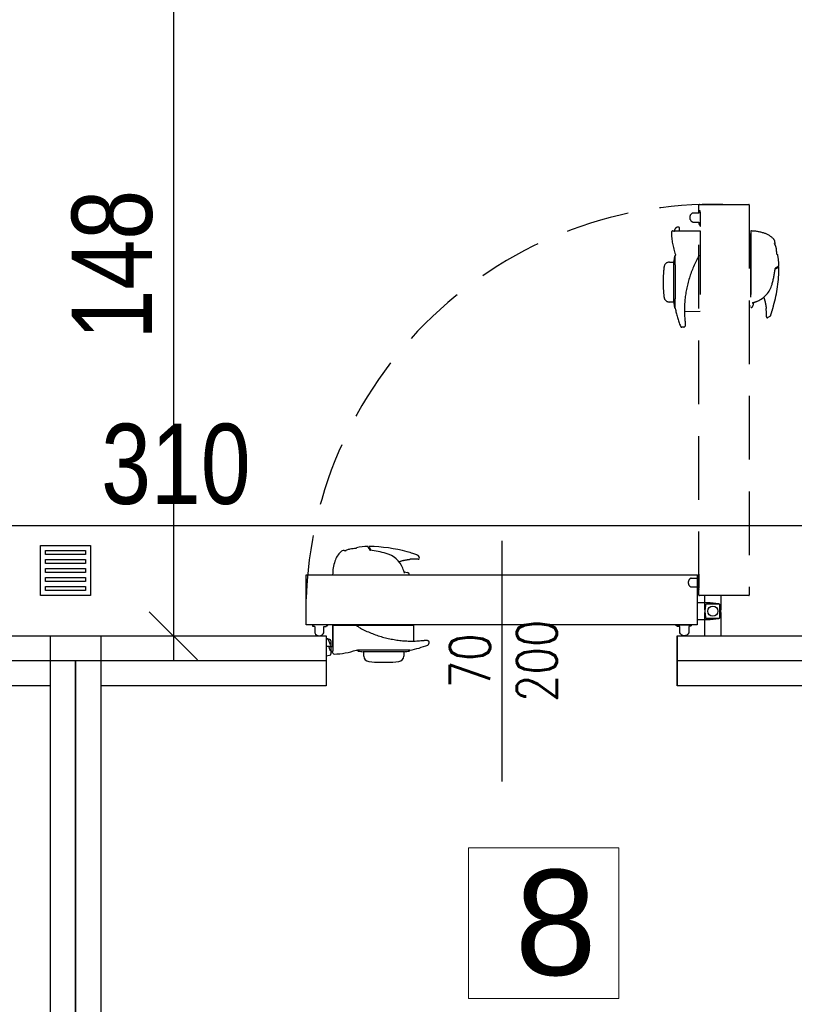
# Model space of a CAD drawing. Header units: centimetres. Extents: x 4120 to 19220, y -7417 to 180.
# Tile 15 of 223: x 9081 to 9236, y -4540 to -4344. Entities that reach past the tile are written whole.
import ezdxf

# ---------------------------------------------------------------- set-up
doc = ezdxf.new("R2010")
doc.units = ezdxf.units.CM
doc.linetypes.add('DASHED', pattern=[19.05, 12.7, -6.35])
for name, color, linetype in [('A_opisy', 7, 'Continuous'), ('A_Wymiary wewnętrzne', 8, 'Continuous'), ('Komory', 8, 'Continuous'), ('URZĄDZENIA SANITARNE', 6, 'Continuous')]:
    doc.layers.add(name, color=color, linetype=linetype)
doc.styles.add('Arial', font='arial.ttf', dxfattribs={"height": 25})
doc.styles.add('Incold_std', font='romans.shx', dxfattribs={"width": 0.8})
doc.styles.add('marcin', font='arial.ttf', dxfattribs={"width": 0.8, "height": 16})
doc.linetypes.add('BATTING', pattern='A,0.0001,-0.1,[134,ltypeshp.shx,S=0.1,R=0,X=-0.1,Y=0],-0.2,[134,ltypeshp.shx,S=0.1,R=180,X=0.1,Y=0],-0.1', length=0.4001)
doc.dimstyles.new('WYM A PROJEKT', dxfattribs={"dimscale": 2, "dimtxt": 16, "dimasz": 0.8, "dimexe": 6, "dimexo": 30, "dimgap": 2, "dimtad": 1, "dimdec": 0, "dimzin": 9, "dimdsep": 46, "dimtxsty": 'marcin', "dimblk": 'WW', "dimcen": 0, "dimdle": 6, "dimse1": 1, "dimse2": 1, "dimclrt": 7, "dimadec": 0, "dimazin": 0, "dimtfac": 1, "dimtdec": 0, "dimtix": 1, "dimtmove": 2, "dimatfit": 3, "dimldrblk": 'WW', "dimfxl": 1, "dimtolj": 1, "dimtzin": 0, "dimarcsym": 0})

# ---------------------------------------------------------------- blocks, each defined once
blk = doc.blocks.new('Rectangular Floor Drain 13')
at = {"layer": 'URZĄDZENIA SANITARNE', "color": 8}
for points in [[(-5, 5), (5, 5), (5, -5), (-5, -5)], [(-4, 4), (4, 4), (4, 3.2), (-4, 3.2)], [(-4, 2.2), (4, 2.2), (4, 1.4), (-4, 1.4)], [(-4, 0.4), (4, 0.4), (4, -0.4), (-4, -0.4)], [(-4, -1.4), (4, -1.4), (4, -2.2), (-4, -2.2)], [(-4, -3.2), (4, -3.2), (4, -4), (-4, -4)]]:
    blk.add_lwpolyline(points, close=True, dxfattribs=at)
blk = doc.blocks.new('WW')
at = {"color": 80, "ltscale": 2}
blk.add_line((3, 3), (-3, -3), dxfattribs=at)
at = {"ltscale": 2}
for p, q in [((0, -3), (0, 3)), ((-3, 0), (3, 0))]:
    blk.add_line(p, q, dxfattribs=at)
blk = doc.blocks.new('*D2139')
at = {"layer": 'A_Wymiary wewnętrzne', "color": 0, "lineweight": -2}
blk.add_line((9112.08, -4320.33), (9112.08, -4465.13), dxfattribs=at)
at = {"layer": 'Defpoints', "color": 0}
for p in [(9142.08, -4318.73), (9112.08, -4466.73), (9115.08, -4466.73)]:
    blk.add_point(p, dxfattribs=at)
at = {"layer": 'A_Wymiary wewnętrzne', "color": 0, "lineweight": -2, "xscale": 1.6, "yscale": 1.6, "zscale": 1.6}
for p, rotation in [((9112.08, -4318.73), 90), ((9112.08, -4466.73), 270)]:
    blk.add_blockref('WW', p, dxfattribs=dict(at, rotation=rotation))
at = {"layer": 'A_Wymiary wewnętrzne', "color": 7, "insert": (9099.91, -4392.73), "char_height": 16, "attachment_point": 5, "rotation": 90, "style": 'marcin'}
blk.add_mtext('\\A1;148', dxfattribs=at)
blk = doc.blocks.new('*D2140')
at = {"layer": 'A_Wymiary wewnętrzne', "color": 0, "lineweight": -2}
blk.add_line((8959.18, -4444.73), (9265.98, -4444.73), dxfattribs=at)
at = {"layer": 'Defpoints', "color": 0}
for p in [(9267.58, -4444.73), (8957.58, -4466.73), (9267.58, -4466.73)]:
    blk.add_point(p, dxfattribs=at)
at = {"layer": 'A_Wymiary wewnętrzne', "color": 0, "lineweight": -2, "xscale": 1.6, "yscale": 1.6, "zscale": 1.6, "rotation": 180}
blk.add_blockref('WW', (8957.58, -4444.73), dxfattribs=at)
at = {"layer": 'A_Wymiary wewnętrzne', "color": 0, "lineweight": -2, "xscale": 1.6, "yscale": 1.6, "zscale": 1.6}
blk.add_blockref('WW', (9267.58, -4444.73), dxfattribs=at)
at = {"layer": 'A_Wymiary wewnętrzne', "color": 7, "insert": (9112.58, -4432.56), "char_height": 16, "attachment_point": 5, "style": 'marcin'}
blk.add_mtext('\\A1;310', dxfattribs=at)
blk = doc.blocks.new('*D2143')
at = {"layer": 'A_Wymiary wewnętrzne', "color": 0, "lineweight": -2}
blk.add_line((9243.58, -4478.33), (9243.58, -4655.13), dxfattribs=at)
at = {"layer": 'Defpoints', "color": 0}
for p in [(9257.58, -4476.73), (9243.58, -4656.73), (9257.58, -4656.73)]:
    blk.add_point(p, dxfattribs=at)
at = {"layer": 'A_Wymiary wewnętrzne', "color": 0, "lineweight": -2, "xscale": 1.6, "yscale": 1.6, "zscale": 1.6}
for p, rotation in [((9243.58, -4476.73), 90), ((9243.58, -4656.73), 270)]:
    blk.add_blockref('WW', p, dxfattribs=dict(at, rotation=rotation))
at = {"layer": 'A_Wymiary wewnętrzne', "color": 7, "insert": (9231.41, -4566.73), "char_height": 16, "attachment_point": 5, "rotation": 90, "style": 'marcin'}
blk.add_mtext('\\A1;180', dxfattribs=at)

msp = doc.modelspace()

# ---------------------------------------------------------------- linework, layer by layer
at = {"layer": 'A_opisy', "lineweight": 18}
msp.add_lwpolyline([(9170.93, -4509.05), (9200.93, -4509.05), (9200.93, -4539.05), (9170.93, -4539.05), (9170.93, -4509.05)], dxfattribs=at)
at = {"layer": 'Komory', "color": 8, "linetype": 'DASHED'}
for p, q in [((9211.72, -4386), (9211.92, -4386)), ((9211.92, -4386), (9211.92, -4386.05)), ((9211.92, -4386.05), (9211.93, -4386.05)), ((9211.93, -4386.05), (9211.95, -4386.05)), ((9211.95, -4386.05), (9211.97, -4386.05)), ((9211.97, -4386.05), (9212, -4386.05)), ((9212, -4386.05), (9212.02, -4386.05)), ((9217.17, -4386.02), (9212.02, -4386.05)), ((9212.96, -4385.32), (9212.96, -4386.05)), ((9213.02, -4386.01), (9217.17, -4386.01)), ((9213.02, -4386.01), (9213.02, -4386.05)), ((9217.17, -4386.01), (9217.17, -4402.1)), ((9227.24, -4386.01), (9227.24, -4401.31)), ((9227.22, -4386.51), (9227.22, -4400.94)), ((9227.22, -4386.51), (9227.24, -4386.51)), ((9232.07, -4388.28), (9232.07, -4388.71)), ((9211.9, -4400.3), (9211.9, -4392.1)), ((9212.15, -4391.02), (9212.18, -4391.02)), ((9212.18, -4391.01), (9212.18, -4390.98)), ((9212.18, -4390.98), (9212.18, -4390.98)), ((9212.18, -4391.05), (9212.18, -4391.01)), ((9212.18, -4391.1), (9212.18, -4391.05)), ((9212.18, -4391.18), (9212.18, -4391.1)), ((9212.18, -4391.27), (9212.18, -4391.18)), ((9212.18, -4391.37), (9212.18, -4391.27)), ((9212.18, -4391.49), (9212.18, -4391.37)), ((9212.19, -4391.62), (9212.18, -4391.49)), ((9212.19, -4391.77), (9212.19, -4391.62)), ((9212.19, -4391.94), (9212.19, -4391.77)), ((9212.19, -4392.11), (9212.19, -4391.94)), ((9212.2, -4392.3), (9212.19, -4392.11)), ((9216.34, -4392.04), (9216.21, -4392.31)), ((9216.48, -4391.77), (9216.34, -4392.04)), ((9216.58, -4391.58), (9216.48, -4391.77)), ((9216.6, -4391.54), (9216.58, -4391.58)), ((9216.63, -4391.49), (9216.6, -4391.54)), ((9216.64, -4391.47), (9216.63, -4391.49)), ((9216.75, -4391.29), (9216.64, -4391.47)), ((9216.75, -4391.29), (9216.84, -4391.14)), ((9216.84, -4391.14), (9216.93, -4390.99)), ((9216.93, -4390.99), (9217, -4390.87)), ((9217, -4390.87), (9217.06, -4390.75)), ((9211.02, -4392.22), (9211.9, -4392.2)), ((9212.2, -4392.5), (9212.2, -4392.3)), ((9212.2, -4392.7), (9212.2, -4392.5)), ((9212.21, -4392.91), (9212.2, -4392.7)), ((9212.21, -4393.13), (9212.21, -4392.91)), ((9212.21, -4393.36), (9212.21, -4393.13)), ((9212.21, -4393.61), (9212.21, -4393.36)), ((9212.22, -4393.87), (9212.21, -4393.61)), ((9212.22, -4394.14), (9212.22, -4393.87)), ((9215.49, -4393.97), (9215.38, -4394.25)), ((9215.6, -4393.69), (9215.49, -4393.97)), ((9215.71, -4393.41), (9215.6, -4393.69)), ((9215.83, -4393.13), (9215.71, -4393.41)), ((9215.95, -4392.86), (9215.83, -4393.13)), ((9216.08, -4392.58), (9215.95, -4392.86)), ((9216.21, -4392.31), (9216.08, -4392.58)), ((9232.65, -4393.33), (9232.11, -4393.64)), ((9232.8, -4393.24), (9232.65, -4393.33)), ((9209.78, -4395.55), (9209.78, -4396.85)), ((9212.22, -4394.41), (9212.22, -4394.14)), ((9212.22, -4394.69), (9212.22, -4394.41)), ((9212.22, -4394.97), (9212.22, -4394.69)), ((9212.22, -4395.26), (9212.22, -4394.97)), ((9212.22, -4395.55), (9212.22, -4395.26)), ((9212.22, -4395.84), (9212.22, -4395.55)), ((9212.22, -4396.13), (9212.22, -4395.84)), ((9214.83, -4395.95), (9214.75, -4396.24)), ((9214.91, -4395.66), (9214.83, -4395.95)), ((9215, -4395.38), (9214.91, -4395.66)), ((9215.09, -4395.1), (9215, -4395.38)), ((9215.18, -4394.81), (9215.09, -4395.1)), ((9215.28, -4394.53), (9215.18, -4394.81)), ((9215.38, -4394.25), (9215.28, -4394.53)), ((9212.22, -4396.43), (9212.22, -4396.13)), ((9212.22, -4396.72), (9212.22, -4396.43)), ((9212.22, -4397.01), (9212.22, -4396.72)), ((9212.22, -4397.3), (9212.22, -4397.01)), ((9212.22, -4397.58), (9212.22, -4397.3)), ((9212.22, -4397.87), (9212.22, -4397.58)), ((9212.22, -4398.14), (9212.22, -4397.87)), ((9214.36, -4397.95), (9214.31, -4398.24)), ((9214.42, -4397.67), (9214.36, -4397.95)), ((9214.48, -4397.38), (9214.42, -4397.67)), ((9214.54, -4397.09), (9214.48, -4397.38)), ((9214.61, -4396.81), (9214.54, -4397.09)), ((9214.68, -4396.52), (9214.61, -4396.81)), ((9214.75, -4396.24), (9214.68, -4396.52)), ((9212.2, -4399.64), (9212.21, -4399.41)), ((9212.2, -4399.85), (9212.2, -4399.64)), ((9212.2, -4400.06), (9212.2, -4399.85)), ((9212.21, -4398.67), (9212.22, -4398.41)), ((9212.21, -4398.93), (9212.21, -4398.67)), ((9212.21, -4399.17), (9212.21, -4398.93)), ((9212.21, -4399.41), (9212.21, -4399.17)), ((9212.22, -4398.41), (9212.22, -4398.14)), ((9214.09, -4399.95), (9214.07, -4400.24)), ((9214.12, -4399.67), (9214.09, -4399.95)), ((9214.15, -4399.38), (9214.12, -4399.67)), ((9214.18, -4399.1), (9214.15, -4399.38)), ((9214.22, -4398.81), (9214.18, -4399.1)), ((9214.27, -4398.53), (9214.22, -4398.81)), ((9214.31, -4398.24), (9214.27, -4398.53)), ((9211.9, -4400.2), (9211.02, -4400.18)), ((9212.18, -4401.38), (9212.15, -4401.38)), ((9212.18, -4401.01), (9212.19, -4400.88)), ((9212.18, -4401.11), (9212.18, -4401.01)), ((9212.18, -4401.2), (9212.18, -4401.11)), ((9212.18, -4401.28), (9212.18, -4401.2)), ((9212.18, -4401.34), (9212.18, -4401.28)), ((9212.18, -4401.39), (9212.18, -4401.34)), ((9212.18, -4401.41), (9212.18, -4401.39)), ((9212.18, -4401.42), (9212.18, -4401.41)), ((9212.18, -4401.42), (9212.18, -4401.42)), ((9212.19, -4400.43), (9212.2, -4400.25)), ((9212.19, -4400.59), (9212.19, -4400.43)), ((9212.19, -4400.75), (9212.19, -4400.59)), ((9212.19, -4400.88), (9212.19, -4400.75)), ((9212.2, -4400.25), (9212.2, -4400.06)), ((9214.02, -4401.37), (9214.01, -4401.66)), ((9214.01, -4401.66), (9214.01, -4401.94)), ((9214.01, -4401.94), (9214.02, -4402.22)), ((9214.04, -4400.81), (9214.02, -4401.09)), ((9214.02, -4401.09), (9214.02, -4401.37)), ((9214.05, -4400.52), (9214.04, -4400.81)), ((9214.07, -4400.24), (9214.05, -4400.52)), ((9227.22, -4400.94), (9227.24, -4400.93)), ((9227.24, -4401.31), (9227.36, -4401.28)), ((9227.79, -4400.27), (9227.67, -4400.96)), ((9217.17, -4402.1), (9214.02, -4402.13)), ((9214.02, -4402.22), (9214.03, -4402.5)), ((9214.03, -4402.5), (9214.04, -4402.78)), ((9214.04, -4402.78), (9214.06, -4403.06)), ((9214.06, -4403.06), (9214.08, -4403.33)), ((9214.08, -4403.33), (9214.1, -4403.61)), ((9214.1, -4403.61), (9214.1, -4403.64)), ((9214.1, -4403.64), (9214.11, -4403.72)), ((9214.11, -4403.72), (9214.12, -4403.82)), ((9214.12, -4403.82), (9214.13, -4403.91)), ((9214.13, -4403.91), (9214.14, -4403.99)), ((9231.04, -4403.05), (9230.65, -4403.27)), ((9213.91, -4405.2), (9213.51, -4405.2)), ((9213.98, -4405.17), (9213.97, -4405.17)), ((9213.97, -4405.17), (9213.97, -4405.17)), ((9213.99, -4405.16), (9213.98, -4405.17)), ((9214, -4405.15), (9213.99, -4405.16)), ((9214.02, -4405.14), (9214, -4405.15)), ((9214.04, -4405.12), (9214.02, -4405.14)), ((9214.06, -4405.1), (9214.04, -4405.12)), ((9214.09, -4405.07), (9214.06, -4405.1)), ((9214.1, -4405.06), (9214.09, -4405.07)), ((9214.13, -4405.03), (9214.11, -4405.05)), ((9214.11, -4405.05), (9214.11, -4405.05)), ((9214.14, -4405.01), (9214.13, -4405.03)), ((9214.14, -4403.99), (9214.14, -4404.08)), ((9214.14, -4404.08), (9214.15, -4404.16)), ((9214.15, -4404.99), (9214.14, -4405.01)), ((9214.15, -4404.16), (9214.16, -4404.24)), ((9214.16, -4404.96), (9214.15, -4404.99)), ((9214.16, -4404.24), (9214.16, -4404.32)), ((9214.16, -4404.32), (9214.17, -4404.39)), ((9214.17, -4404.88), (9214.16, -4404.92)), ((9214.16, -4404.92), (9214.16, -4404.96)), ((9214.17, -4404.39), (9214.17, -4404.46)), ((9214.17, -4404.46), (9214.17, -4404.53)), ((9214.17, -4404.53), (9214.17, -4404.59)), ((9214.17, -4404.59), (9214.18, -4404.65)), ((9214.18, -4404.75), (9214.17, -4404.8)), ((9214.17, -4404.8), (9214.17, -4404.84)), ((9214.17, -4404.84), (9214.17, -4404.88)), ((9214.18, -4404.65), (9214.18, -4404.7)), ((9214.18, -4404.7), (9214.18, -4404.75))]:
    msp.add_line(p, q, dxfattribs=at)
at = {"layer": 'Komory'}
for p, q in [((9151.09, -4449.01), (9151.18, -4449.16)), ((9177.58, -4447.81), (9177.58, -4495.81)), ((9146.13, -4449.73), (9146.55, -4449.73)), ((9151.18, -4449.16), (9151.49, -4449.7)), ((9160.9, -4450.77), (9161.12, -4451.15)), ((9143.85, -4454.56), (9159.15, -4454.56)), ((9144.36, -4454.58), (9144.36, -4454.56)), ((9144.36, -4454.58), (9158.79, -4454.58)), ((9158.11, -4454.01), (9158.81, -4454.14)), ((9158.79, -4454.58), (9158.77, -4454.56)), ((9159.15, -4454.56), (9159.13, -4454.44)), ((9143.86, -4468.78), (9143.86, -4464.63)), ((9143.86, -4464.63), (9159.95, -4464.63)), ((9143.87, -4464.63), (9143.9, -4469.79)), ((9148.72, -4464.81), (9148.6, -4464.74)), ((9159.95, -4464.63), (9159.97, -4467.79)), ((9148.83, -4464.87), (9148.72, -4464.81)), ((9148.99, -4464.97), (9148.83, -4464.87)), ((9149.14, -4465.06), (9148.99, -4464.97)), ((9149.14, -4465.06), (9149.31, -4465.16)), ((9149.31, -4465.16), (9149.33, -4465.17)), ((9149.33, -4465.17), (9149.39, -4465.21)), ((9149.39, -4465.21), (9149.43, -4465.23)), ((9149.43, -4465.23), (9149.61, -4465.32)), ((9149.61, -4465.32), (9149.88, -4465.46)), ((9149.88, -4465.46), (9150.15, -4465.59)), ((9150.15, -4465.59), (9150.43, -4465.72)), ((9150.43, -4465.72), (9150.7, -4465.85)), ((9150.7, -4465.85), (9150.98, -4465.97)), ((9150.98, -4465.97), (9151.26, -4466.09)), ((9151.26, -4466.09), (9151.53, -4466.2)), ((9151.53, -4466.2), (9151.81, -4466.31)), ((9151.81, -4466.31), (9152.09, -4466.42)), ((9152.09, -4466.42), (9152.38, -4466.52)), ((9152.38, -4466.52), (9152.66, -4466.62)), ((9152.66, -4466.62), (9152.94, -4466.72)), ((9152.94, -4466.72), (9153.23, -4466.81)), ((9142.68, -4467.26), (9142.58, -4467.23)), ((9143.25, -4467.45), (9142.85, -4467.34)), ((9143.44, -4468.57), (9143.01, -4467.55)), ((9143.48, -4467.74), (9143.48, -4468.84)), ((9153.23, -4466.81), (9153.51, -4466.89)), ((9153.51, -4466.89), (9153.79, -4466.98)), ((9153.79, -4466.98), (9154.08, -4467.05)), ((9154.08, -4467.05), (9154.37, -4467.13)), ((9154.37, -4467.13), (9154.65, -4467.2)), ((9154.65, -4467.2), (9154.94, -4467.27)), ((9154.94, -4467.27), (9155.23, -4467.33)), ((9155.23, -4467.33), (9155.51, -4467.39)), ((9155.51, -4467.39), (9155.8, -4467.44)), ((9155.8, -4467.44), (9156.09, -4467.49)), ((9156.09, -4467.49), (9156.37, -4467.54)), ((9156.37, -4467.54), (9156.66, -4467.58)), ((9156.66, -4467.58), (9156.94, -4467.62)), ((9156.94, -4467.62), (9157.23, -4467.66)), ((9157.23, -4467.66), (9157.51, -4467.69)), ((9157.51, -4467.69), (9157.8, -4467.71)), ((9157.8, -4467.71), (9158.08, -4467.74)), ((9158.08, -4467.74), (9158.37, -4467.75)), ((9158.37, -4467.75), (9158.65, -4467.77)), ((9158.65, -4467.77), (9158.93, -4467.78)), ((9158.93, -4467.78), (9159.22, -4467.79)), ((9159.22, -4467.79), (9159.5, -4467.79)), ((9159.5, -4467.79), (9159.78, -4467.79)), ((9159.78, -4467.79), (9160.06, -4467.79)), ((9160.06, -4467.79), (9160.34, -4467.78)), ((9160.34, -4467.78), (9160.62, -4467.76)), ((9160.62, -4467.76), (9160.9, -4467.75)), ((9160.9, -4467.75), (9161.18, -4467.73)), ((9161.18, -4467.73), (9161.46, -4467.7)), ((9161.46, -4467.7), (9161.48, -4467.7)), ((9161.48, -4467.7), (9161.57, -4467.69)), ((9161.57, -4467.69), (9161.66, -4467.68)), ((9161.66, -4467.68), (9161.75, -4467.67)), ((9161.75, -4467.67), (9161.84, -4467.67)), ((9161.84, -4467.67), (9161.92, -4467.66)), ((9161.92, -4467.66), (9162.01, -4467.65)), ((9162.01, -4467.65), (9162.09, -4467.65)), ((9162.09, -4467.65), (9162.16, -4467.64)), ((9162.16, -4467.64), (9162.24, -4467.64)), ((9162.24, -4467.64), (9162.31, -4467.63)), ((9162.31, -4467.63), (9162.37, -4467.63)), ((9162.37, -4467.63), (9162.43, -4467.63)), ((9162.43, -4467.63), (9162.49, -4467.63)), ((9162.49, -4467.63), (9162.55, -4467.63)), ((9162.55, -4467.63), (9162.6, -4467.63)), ((9162.6, -4467.63), (9162.65, -4467.63)), ((9162.65, -4467.63), (9162.69, -4467.63)), ((9162.69, -4467.63), (9162.73, -4467.64)), ((9162.73, -4467.64), (9162.77, -4467.64)), ((9162.77, -4467.64), (9162.8, -4467.65)), ((9162.8, -4467.65), (9162.84, -4467.66)), ((9162.84, -4467.66), (9162.86, -4467.67)), ((9162.86, -4467.67), (9162.88, -4467.68)), ((9162.88, -4467.68), (9162.89, -4467.69)), ((9162.89, -4467.69), (9162.9, -4467.7)), ((9162.91, -4467.7), (9162.92, -4467.72)), ((9162.92, -4467.72), (9162.94, -4467.75)), ((9162.94, -4467.75), (9162.96, -4467.77)), ((9162.96, -4467.77), (9162.98, -4467.79)), ((9162.98, -4467.79), (9163, -4467.8)), ((9163, -4467.8), (9163.01, -4467.82)), ((9163.01, -4467.82), (9163.01, -4467.83)), ((9163.01, -4467.83), (9163.02, -4467.83)), ((9163.02, -4467.83), (9163.02, -4467.83)), ((9163.05, -4467.9), (9163.05, -4468.3)), ((9142.58, -4468.83), (9143.43, -4468.83)), ((9143.25, -4470.65), (9142.58, -4470.83)), ((9143.17, -4468.84), (9143.89, -4468.84)), ((9143.46, -4470.45), (9143.46, -4470.46)), ((9143.48, -4469.67), (9143.48, -4470.35)), ((9143.84, -4469.88), (9143.89, -4469.88)), ((9143.84, -4470.08), (9143.84, -4469.88)), ((9143.86, -4468.78), (9143.89, -4468.78)), ((9143.89, -4469.86), (9143.9, -4469.83)), ((9143.89, -4469.88), (9143.89, -4469.86)), ((9143.89, -4469.88), (9143.89, -4469.88)), ((9143.9, -4469.8), (9143.9, -4469.79)), ((9143.9, -4469.83), (9143.9, -4469.8)), ((9148.83, -4469.63), (9148.82, -4469.63)), ((9148.85, -4469.63), (9148.83, -4469.63)), ((9148.89, -4469.63), (9148.85, -4469.63)), ((9148.87, -4469.65), (9148.87, -4469.63)), ((9148.95, -4469.63), (9148.89, -4469.63)), ((9149.02, -4469.63), (9148.95, -4469.63)), ((9149.11, -4469.62), (9149.02, -4469.63)), ((9149.22, -4469.62), (9149.11, -4469.62)), ((9149.34, -4469.62), (9149.22, -4469.62)), ((9149.47, -4469.62), (9149.34, -4469.62)), ((9149.62, -4469.62), (9149.47, -4469.62)), ((9149.78, -4469.61), (9149.62, -4469.62)), ((9149.96, -4469.61), (9149.78, -4469.61)), ((9158.15, -4469.91), (9149.95, -4469.91)), ((9150.15, -4469.61), (9149.96, -4469.61)), ((9150.06, -4470.79), (9150.05, -4469.91)), ((9150.35, -4469.6), (9150.15, -4469.61)), ((9150.55, -4469.6), (9150.35, -4469.6)), ((9150.76, -4469.6), (9150.55, -4469.6)), ((9150.98, -4469.6), (9150.76, -4469.6)), ((9151.2, -4469.59), (9150.98, -4469.6)), ((9151.45, -4469.59), (9151.2, -4469.59)), ((9151.71, -4469.59), (9151.45, -4469.59)), ((9151.98, -4469.59), (9151.71, -4469.59)), ((9152.25, -4469.59), (9151.98, -4469.59)), ((9152.53, -4469.58), (9152.25, -4469.59)), ((9152.81, -4469.58), (9152.53, -4469.58)), ((9153.1, -4469.58), (9152.81, -4469.58)), ((9153.39, -4469.58), (9153.1, -4469.58)), ((9153.68, -4469.58), (9153.39, -4469.58)), ((9153.98, -4469.58), (9153.68, -4469.58)), ((9154.27, -4469.58), (9153.98, -4469.58)), ((9154.56, -4469.58), (9154.27, -4469.58)), ((9154.86, -4469.58), (9154.56, -4469.58)), ((9155.14, -4469.58), (9154.86, -4469.58)), ((9155.43, -4469.58), (9155.14, -4469.58)), ((9155.71, -4469.58), (9155.43, -4469.58)), ((9155.99, -4469.59), (9155.71, -4469.58)), ((9156.26, -4469.59), (9155.99, -4469.59)), ((9156.52, -4469.59), (9156.26, -4469.59)), ((9156.77, -4469.59), (9156.52, -4469.59)), ((9157.02, -4469.6), (9156.77, -4469.59)), ((9157.26, -4469.6), (9157.02, -4469.6)), ((9157.48, -4469.6), (9157.26, -4469.6)), ((9157.7, -4469.6), (9157.48, -4469.6)), ((9157.9, -4469.61), (9157.7, -4469.6)), ((9158.09, -4469.61), (9157.9, -4469.61)), ((9158.04, -4469.91), (9158.03, -4470.79)), ((9158.27, -4469.61), (9158.09, -4469.61)), ((9158.44, -4469.61), (9158.27, -4469.61)), ((9158.59, -4469.62), (9158.44, -4469.61)), ((9158.73, -4469.62), (9158.59, -4469.62)), ((9158.85, -4469.62), (9158.73, -4469.62)), ((9158.96, -4469.62), (9158.85, -4469.62)), ((9159.05, -4469.62), (9158.96, -4469.62)), ((9159.13, -4469.63), (9159.05, -4469.62)), ((9159.19, -4469.63), (9159.13, -4469.63)), ((9159.23, -4469.63), (9159.19, -4469.63)), ((9159.23, -4469.63), (9159.23, -4469.65)), ((9159.26, -4469.63), (9159.23, -4469.63)), ((9159.27, -4469.63), (9159.26, -4469.63)), ((9159.27, -4469.63), (9159.27, -4469.63)), ((9153.4, -4472.02), (9154.69, -4472.02))]:
    msp.add_line(p, q, dxfattribs=at)
at = {"layer": 'Komory', "ltscale": 0.1}
msp.add_line((9143.48, -4468.84), (9143.48, -4469.67), dxfattribs=at)
at = {"layer": 'Komory', "color": 8, "linetype": 'DASHED'}
for points in [[(9217.02, -4384.74), (9217.07, -4384.74), (9217.07, -4384.84, 0.175422), (9217.14, -4385.03, 0.244753), (9217.16, -4385.04), (9217.2, -4385.04, 0.414214), (9217.22, -4385.01), (9217.22, -4382.26, 0.414214), (9217.2, -4382.24), (9217.16, -4382.24, 0.200685), (9217.14, -4382.25), (9217.11, -4382.3), (9217.18, -4381.98), (9217.13, -4381.97, 0.414214), (9217.01, -4382.05), (9216.92, -4382.44), (9215.65, -4382.44, 0.649069), (9215.67, -4384.24), (9216.92, -4384.24), (9216.92, -4384.64, 0.414214), (9217.02, -4384.74)], [(9217, -4458.73, -0.414214), (9216.92, -4458.65), (9216.92, -4380.81, -0.414214), (9217, -4380.73), (9226.85, -4380.73, -0.414814), (9226.92, -4380.8), (9226.92, -4458.64, -0.414814), (9226.85, -4458.73), (9217, -4458.73)]]:
    msp.add_lwpolyline(points, format="xyb", dxfattribs=at)
at = {"layer": 'Komory'}
for points in [[(9216.58, -4464.5, -0.414214), (9216.5, -4464.58), (9138.66, -4464.58, -0.414214), (9138.58, -4464.5), (9138.58, -4454.66, -0.414814), (9138.65, -4454.58), (9216.49, -4454.58, -0.414814), (9216.58, -4454.66), (9216.58, -4464.5)], [(9142.59, -4464.78), (9142.59, -4464.73), (9142.69, -4464.73, 0.175422), (9142.88, -4464.66, 0.244753), (9142.89, -4464.64), (9142.89, -4464.61, 0.414214), (9142.86, -4464.58), (9140.11, -4464.58, 0.414214), (9140.09, -4464.61), (9140.09, -4464.64, 0.200685), (9140.09, -4464.66), (9140.14, -4464.7), (9139.83, -4464.63), (9139.82, -4464.68, 0.414214), (9139.89, -4464.8), (9140.29, -4464.88), (9140.29, -4466.16, 0.649069), (9142.09, -4466.13), (9142.09, -4464.88), (9142.49, -4464.88, 0.414214), (9142.59, -4464.78)], [(9212.57, -4464.78), (9212.57, -4464.73), (9212.47, -4464.73, -0.175422), (9212.27, -4464.66, -0.244753), (9212.27, -4464.64), (9212.27, -4464.61, -0.414214), (9212.29, -4464.58), (9215.04, -4464.58, -0.414214), (9215.07, -4464.61), (9215.07, -4464.64, -0.200685), (9215.06, -4464.66), (9215.01, -4464.7), (9215.32, -4464.63), (9215.33, -4464.68, -0.414214), (9215.26, -4464.8), (9214.87, -4464.88), (9214.87, -4466.16, -0.649069), (9213.07, -4466.13), (9213.07, -4464.88), (9212.67, -4464.88, -0.414214), (9212.57, -4464.78)]]:
    msp.add_lwpolyline(points, format="xyb", dxfattribs=at)
at = {"layer": 'Komory', "color": 254, "linetype": 'DASHED', "true_color": 0xcfcfcf}
msp.add_lwpolyline([(9216.72, -4454.72), (9216.77, -4454.72), (9216.77, -4454.62, -0.175422), (9216.84, -4454.43, -0.244753), (9216.86, -4454.42), (9216.9, -4454.42, -0.414214), (9216.92, -4454.44), (9216.92, -4457.19, -0.414214), (9216.9, -4457.22), (9216.86, -4457.22, -0.200685), (9216.84, -4457.21), (9216.81, -4457.16), (9216.88, -4457.48), (9216.83, -4457.49, -0.414214), (9216.71, -4457.41), (9216.62, -4457.02), (9215.35, -4457.02, -0.649069), (9215.37, -4455.22), (9216.62, -4455.22), (9216.62, -4454.82, -0.414214), (9216.72, -4454.72)], format="xyb", dxfattribs=at)
msp.add_lwpolyline([(9218.03, -4458.73), (9218.03, -4461.31), (9218.23, -4463.05, 0.379651), (9218.43, -4463.23), (9220.92, -4463.23, 0.379651), (9221.12, -4463.05), (9221.33, -4461.31), (9221.33, -4458.73)], format="xyb", close=True, dxfattribs=at)
at = {"layer": 'Komory'}
for points in [[(9216.58, -4463.48), (9219.16, -4463.48), (9220.9, -4463.27, 0.379651), (9221.08, -4463.07), (9221.08, -4460.59, 0.379651), (9220.9, -4460.39), (9219.16, -4460.18), (9216.58, -4460.18)], [(9221.33, -4466.73), (9221.33, -4462.35), (9221.12, -4460.61, 0.379651), (9220.92, -4460.43), (9218.43, -4460.43, 0.379651), (9218.23, -4460.61), (9218.03, -4462.35), (9218.03, -4466.73)]]:
    msp.add_lwpolyline(points, format="xyb", close=True, dxfattribs=at)
for points in [[(9047.01, -4476.73), (9047.01, -4466.73), (9097.58, -4466.73), (9097.58, -4666.73), (8957.58, -4666.73), (8957.58, -4466.73), (8977.58, -4466.73), (8977.58, -4476.73), (8967.58, -4476.73), (8967.58, -4656.73), (9087.58, -4656.73), (9087.58, -4476.73)], [(9212.58, -4476.73), (9212.58, -4466.73), (9267.58, -4466.73), (9267.58, -4666.73), (9087.58, -4666.73), (9087.58, -4466.73), (9142.58, -4466.73), (9142.58, -4476.73), (9097.58, -4476.73), (9097.58, -4656.73), (9257.58, -4656.73), (9257.58, -4476.73)]]:
    msp.add_lwpolyline(points, close=True, dxfattribs=at)
for points in [[(9142.58, -4466.73), (9142.58, -4476.73)], [(9212.58, -4466.73), (9212.58, -4476.73)]]:
    msp.add_lwpolyline(points, dxfattribs=at)
at = {"layer": 'Komory', "color": 8, "linetype": 'BATTING', "ltscale": 12}
for points in [[(8977.58, -4471.73), (8962.58, -4471.73), (8962.58, -4661.73), (9092.58, -4661.73), (9092.58, -4471.73), (9047.01, -4471.73)], [(9142.58, -4471.73), (9092.58, -4471.73), (9092.58, -4661.73), (9262.58, -4661.73), (9262.58, -4471.73), (9212.58, -4471.73)]]:
    msp.add_lwpolyline(points, dxfattribs=at)
at = {"layer": 'Komory'}
msp.add_circle((9219.68, -4461.83), 1, dxfattribs=at)
at = {"layer": 'Komory', "color": 8, "linetype": 'DASHED'}
for centre, radius, start, end in [((9219.68, -4461.83), 81.13, 88.5747, 181.537), ((9211.73, -4386.3), 0.3, 90.5, 181.2445), ((9212.86, -4386.07), 0.85, 90, 178.3774), ((9212.86, -4385.32), 0.1, 0, 90), ((9227.17, -4395.01), 9, 72, 89.5), ((9225.42, -4386), 14, 181.2445, 199.4981), ((9228.56, -4390.73), 4.5, 43.3468, 72), ((9231.17, -4388.26), 0.902, 358.5205, 43.3237), ((9225.29, -4392.69), 7.87, 29.84, 31.9601), ((9230.58, -4389.67), 1.77, 7.286, 30.1602), ((7772.79, -4560.92), 1469.59, 6.65121, 6.70085), ((9236.92, -4395.12), 25.2, 170.8779, 173.1122), ((9211.95, -4392.1), 0.05, 173.1122, 180), ((9212.15, -4391.14), 0.12, 90, 170.8779), ((9236.62, -4396.2), 25, 167.3579, 167.9398), ((9212.13, -4390.71), 0.1, 347.1623, 19.1967), ((9223.87, -4393.01), 9, 0.1845, 14.3275), ((9236.62, -4396.2), 26.85, 173.5706, 178.6225), ((9211.04, -4393.32), 1.1, 91, 173.5706), ((9209.12, -4390.62), 23.18, 344.786, 352.8455), ((9202.87, -4393), 30, 344.7421, 359.4519), ((9310.61, -4528.52), 156.22, 119.8502, 120.1498), ((9232.82, -4393.29), 0.05, 359.4509, 120), ((9232.82, -4392.98), 0.05, 300.0045, 0.1822), ((9236.62, -4396.2), 26.85, 181.3775, 186.4294), ((9226.66, -4395.34), 5.02, 292.2612, 344.2928), ((9211.04, -4399.08), 1.1, 186.4294, 269), ((9225.89, -4393.65), 6.89, 283.8515, 292.831), ((9211.95, -4400.3), 0.05, 180, 186.8878), ((9236.92, -4397.28), 25.2, 186.8878, 189.1221), ((9212.15, -4401.26), 0.12, 189.1221, 270), ((9236.62, -4396.2), 25, 192.0583, 200.6235), ((9227.27, -4400.89), 0.4, 283.02, 350.1584), ((9220.37, -4402.45), 10, 356.4098, 5.6102), ((9202.86, -4393), 30.01, 342.5799, 344.7416), ((9230.55, -4403.1), 0.2, 173.3009, 299.9542), ((9203.24, -4393.12), 29.61, 340.878, 342.5905), ((9213.51, -4404.9), 0.3, 200.6143, 270.0753), ((9213.91, -4405.1), 0.1, 270, 292.5613), ((9213.91, -4405.1), 0.1, 292.5613, 311.4404), ((9214.04, -4404.99), 0.0994, 311.7156, 316.8378)]:
    msp.add_arc(centre, radius, start, end, dxfattribs=at)
at = {"layer": 'Komory'}
for centre, radius, start, end in [((9150.85, -4457.93), 9, 90.1845, 104.3275), ((9150.83, -4448.98), 0.05, 30.0045, 90.1822), ((9216.97, -4411.26), 76.1, 209.6925, 210.3075), ((9151.13, -4448.98), 0.05, 89.4509, 210), ((9150.85, -4478.93), 30, 74.7421, 89.4519), ((9148.57, -4453.25), 4.5, 133.3468, 162), ((9146.1, -4450.63), 0.902, 88.5205, 133.3237), ((9150.54, -4456.51), 7.87, 119.84, 121.9601), ((9147.51, -4451.22), 1.77, 97.286, 120.1602), ((9318.77, -5909.01), 1469.59, 96.65121, 96.70085), ((9148.46, -4472.68), 23.18, 74.786, 82.8455), ((9153.19, -4455.15), 5.02, 22.2612, 74.2928), ((9150.84, -4478.95), 30.01, 72.5799, 74.7416), ((9150.97, -4478.56), 29.61, 70.878, 72.5905), ((9152.85, -4454.64), 9, 162, 179.5), ((9160.3, -4461.43), 10, 86.4098, 95.6102), ((9160.94, -4451.25), 0.2, 263.3009, 29.9542), ((9151.49, -4455.92), 6.89, 13.8515, 22.831), ((9158.74, -4454.53), 0.4, 13.02, 80.1584), ((9142.55, -4467.74), 0.5, 23, 75), ((9143.18, -4467.74), 0.3, 0, 75), ((9143.08, -4468.73), 0.4, 0, 23), ((9154.05, -4445.18), 25, 282.0583, 290.6235), ((9162.75, -4468.3), 0.3, 290.6143, 0.0753), ((9162.83, -4467.77), 0.0994, 41.7156, 46.8378), ((9162.95, -4467.9), 0.1, 22.5613, 41.4404), ((9162.95, -4467.9), 0.1, 0, 22.5613), ((9143.17, -4468.94), 0.1, 90, 180), ((9143.92, -4468.94), 0.85, 180, 268.3774), ((9143.18, -4470.36), 0.3, 285, 339.9026), ((9143.43, -4468.78), 0.05, 270, 0), ((9143.17, -4470.35), 0.307, 340.1256, 0.0096), ((9144.14, -4470.08), 0.3, 180.5, 271.2445), ((9143.85, -4456.38), 14, 271.2445, 289.4981), ((9148.55, -4469.67), 0.1, 77.1623, 109.1967), ((9154.05, -4445.18), 25, 257.3579, 257.9398), ((9148.99, -4469.65), 0.12, 180, 260.8779), ((9152.96, -4444.89), 25.2, 260.8779, 263.1122), ((9149.95, -4469.86), 0.05, 263.1122, 270), ((9155.13, -4444.89), 25.2, 276.8878, 279.1221), ((9158.15, -4469.86), 0.05, 270, 276.8878), ((9159.11, -4469.65), 0.12, 279.1221, 0), ((9151.16, -4470.77), 1.1, 181, 263.5706), ((9154.05, -4445.18), 26.85, 263.5706, 268.6225), ((9154.05, -4445.18), 26.85, 271.3775, 276.4294), ((9156.93, -4470.77), 1.1, 276.4294, 359)]:
    msp.add_arc(centre, radius, start, end, dxfattribs=at)
at = {"layer": 'Komory', "color": 8, "linetype": 'DASHED'}
for points, knots in [([(9232.48, -4390.66), (9232.49, -4390.66), (9232.5, -4390.67), (9232.52, -4390.68), (9232.54, -4390.7), (9232.55, -4390.71), (9232.57, -4390.73), (9232.58, -4390.74), (9232.59, -4390.76), (9232.59, -4390.78), (9232.59, -4390.78)], [0, 0, 0, 0, 0.232433, 0.455468, 0.67195, 0.883152, 1.089409, 1.291637, 1.491434, 1.690369, 1.690369, 1.690369, 1.690369]), ([(9232.14, -4393.43), (9232.14, -4393.43), (9232.14, -4393.43), (9232.14, -4393.43), (9232.14, -4393.44), (9232.14, -4393.44), (9232.13, -4393.46), (9232.13, -4393.48), (9232.13, -4393.5), (9232.13, -4393.51)], [0, 0, 0, 0, 0.0290633, 0.0714678, 0.0970914, 0.1891856, 0.2978479, 0.5497264, 0.8324144, 0.8324144, 0.8324144, 0.8324144]), ([(9229.84, -4399.23), (9229.85, -4399.27), (9229.88, -4399.36), (9229.94, -4399.52), (9229.99, -4399.72), (9230.05, -4399.93), (9230.1, -4400.13), (9230.14, -4400.32), (9230.18, -4400.5), (9230.22, -4400.68), (9230.25, -4400.86), (9230.27, -4401.04), (9230.3, -4401.22), (9230.31, -4401.36), (9230.32, -4401.44), (9230.33, -4401.47)], [17.111436, 17.111436, 17.111436, 17.111436, 18.224018, 20.113651, 22.180463, 24.288958, 26.716097, 28.391912, 30.195176, 32.128218, 33.887195, 35.711387, 37.691634, 39.144941, 40.092956, 40.092956, 40.092956, 40.092956]), ([(9231.22, -4402.82), (9231.22, -4402.83), (9231.21, -4402.84), (9231.2, -4402.87), (9231.19, -4402.89), (9231.18, -4402.91), (9231.16, -4402.94), (9231.15, -4402.96), (9231.13, -4402.98), (9231.11, -4403), (9231.09, -4403.02), (9231.06, -4403.04), (9231.05, -4403.05), (9231.04, -4403.05)], [0, 0, 0, 0, 0.199401, 0.485424, 0.754749, 1.002974, 1.27341, 1.527572, 1.816148, 2.125015, 2.404212, 2.697198, 2.999466, 2.999466, 2.999466, 2.999466])]:
    msp.add_open_spline(points, degree=3, knots=knots, dxfattribs=at)
at = {"layer": 'Komory'}
for points, knots in [([(9148.51, -4449.32), (9148.51, -4449.32), (9148.52, -4449.3), (9148.53, -4449.28), (9148.54, -4449.27), (9148.56, -4449.25), (9148.57, -4449.24), (9148.59, -4449.23), (9148.61, -4449.22), (9148.62, -4449.21), (9148.63, -4449.21)], [0, 0, 0, 0, 0.232433, 0.455468, 0.67195, 0.883152, 1.089409, 1.291637, 1.491434, 1.690369, 1.690369, 1.690369, 1.690369]), ([(9151.27, -4449.66), (9151.27, -4449.66), (9151.27, -4449.66), (9151.28, -4449.66), (9151.28, -4449.66), (9151.29, -4449.67), (9151.3, -4449.67), (9151.32, -4449.67), (9151.34, -4449.68), (9151.35, -4449.68)], [0, 0, 0, 0, 0.0290633, 0.0714678, 0.0970914, 0.1891856, 0.2978479, 0.5497264, 0.8324144, 0.8324144, 0.8324144, 0.8324144]), ([(9160.67, -4450.59), (9160.67, -4450.59), (9160.69, -4450.59), (9160.71, -4450.6), (9160.74, -4450.61), (9160.76, -4450.63), (9160.78, -4450.64), (9160.8, -4450.66), (9160.82, -4450.68), (9160.84, -4450.7), (9160.86, -4450.72), (9160.88, -4450.74), (9160.89, -4450.76), (9160.9, -4450.77)], [0, 0, 0, 0, 0.199401, 0.485424, 0.754749, 1.002974, 1.27341, 1.527572, 1.816148, 2.125015, 2.404212, 2.697198, 2.999466, 2.999466, 2.999466, 2.999466]), ([(9157.08, -4451.96), (9157.11, -4451.95), (9157.21, -4451.92), (9157.37, -4451.87), (9157.56, -4451.81), (9157.77, -4451.75), (9157.97, -4451.7), (9158.17, -4451.66), (9158.34, -4451.62), (9158.52, -4451.59), (9158.7, -4451.56), (9158.89, -4451.53), (9159.06, -4451.51), (9159.21, -4451.49), (9159.29, -4451.48), (9159.32, -4451.48)], [17.111436, 17.111436, 17.111436, 17.111436, 18.224018, 20.113651, 22.180463, 24.288958, 26.716097, 28.391912, 30.195176, 32.128218, 33.887195, 35.711387, 37.691634, 39.144941, 40.092956, 40.092956, 40.092956, 40.092956])]:
    msp.add_open_spline(points, degree=3, knots=knots, dxfattribs=at)

# ---------------------------------------------------------------- block references
at = {"layer": 'URZĄDZENIA SANITARNE', "zscale": 100, "rotation": 360}
msp.add_blockref('Rectangular Floor Drain 13', (9090.58, -4453.73), dxfattribs=at)

# ---------------------------------------------------------------- texts
at = {"layer": 'A_opisy', "lineweight": 18, "insert": (9180.18, -4513.39), "char_height": 21, "width": 593.4214, "attachment_point": 1, "style": 'Arial'}
msp.add_mtext('8', dxfattribs=at)
at = {"layer": 'Komory', "insert": (9167.24, -4495.73), "char_height": 8, "width": 48, "attachment_point": 1, "rotation": 90, "style": 'Incold_std'}
msp.add_mtext('\\pxqc;70\\P200', dxfattribs=at)

# ---------------------------------------------------------------- dimensions: what is measured, and where the dimension line sits
at = {"layer": 'A_Wymiary wewnętrzne'}
for base, p1, p2, picture, middle in [((9112.08, -4466.73), (9142.08, -4318.73), (9115.08, -4466.73), '*D2139', (9099.91, -4392.73)), ((9243.58, -4656.73), (9257.58, -4476.73), (9257.58, -4656.73), '*D2143', (9231.41, -4566.73))]:
    dim = msp.add_linear_dim(base=base, p1=p1, p2=p2, angle=90, dimstyle='WYM A PROJEKT', override={"dimdsep": 44}, dxfattribs=at)
    dim.commit()
    dim.dimension.update_dxf_attribs({"geometry": picture, "text_midpoint": middle})
dim = msp.add_linear_dim(base=(9267.58, -4444.73), p1=(8957.58, -4466.73), p2=(9267.58, -4466.73), dimstyle='WYM A PROJEKT', override={"dimdsep": 44}, dxfattribs=at)
dim.commit()
dim.dimension.update_dxf_attribs({"geometry": '*D2140', "text_midpoint": (9112.58, -4432.56)})

doc.saveas('drawing.dxf')
